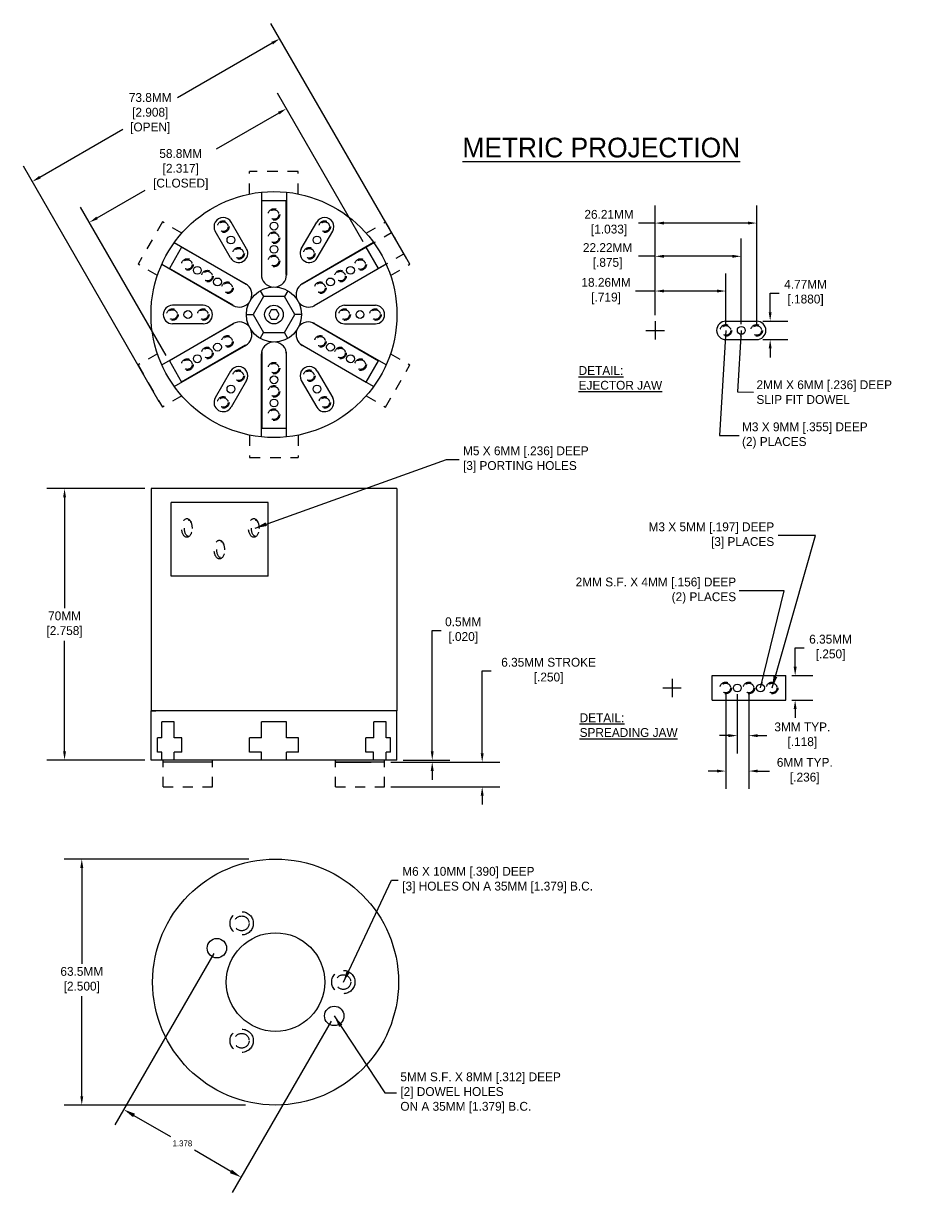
# Model space of a CAD drawing. Extents: x 9.1 to 18.3, y -5.7 to 6.1.
import ezdxf

# ---------------------------------------------------------------- set-up
doc = ezdxf.new("R2010")
doc.units = 0
doc.header["$LTSCALE"] = 1.444444
doc.header["$MEASUREMENT"] = 0
doc.linetypes.add('DASHED', pattern=[0.75, 0.5, -0.25])
doc.linetypes.add('DASHED2', pattern=[0.375, 0.25, -0.125])
doc.layers.get('0').update_dxf_attribs({"linetype": 'CONTINUOUS'})
doc.layers.get('DEFPOINTS').update_dxf_attribs({"linetype": 'CONTINUOUS'})
doc.dimstyles.get("Standard").update_dxf_attribs({"dimtxt": 0.18, "dimasz": 0.18, "dimexe": 0.18, "dimexo": 0.0625, "dimgap": 0.09, "dimtad": 0, "dimtih": 1, "dimtoh": 1, "dimdec": 4, "dimzin": 0, "dimdsep": 46, "dimtxsty": 'Standard', "dimcen": 0.09, "dimadec": 0, "dimazin": 0, "dimtfac": 1, "dimtdec": 4, "dimtofl": 0, "dimtmove": 0, "dimatfit": 3, "dimfxl": 1, "dimtolj": 1, "dimtzin": 0, "dimarcsym": 0})
doc.dimstyles.new('STANDARD_WS', dxfattribs={"dimscale": 1.444444, "dimtxt": 0.18, "dimasz": 0.18, "dimexe": 0.18, "dimexo": 0.0625, "dimgap": 0.09, "dimtad": 0, "dimtih": 1, "dimtoh": 1, "dimdec": 4, "dimzin": 0, "dimdsep": 46, "dimtxsty": 'Standard', "dimcen": 0.09, "dimadec": 0, "dimazin": 0, "dimtfac": 1, "dimtdec": 4, "dimtofl": 0, "dimtmove": 0, "dimatfit": 3, "dimfxl": 1, "dimtolj": 1, "dimtzin": 0, "dimarcsym": 0})

# ---------------------------------------------------------------- blocks, each defined once
blk = doc.blocks.new('*D87')
at = {"color": 0, "linetype": 'ByBlock'}
for p, q in [((13.778, -1.276), (13.778, -0.44)), ((13.778, -0.44), (13.868, -0.44)), ((12.848, -1.366), (13.958, -1.366)), ((12.848, -1.616), (13.958, -1.616)), ((13.778, -1.706), (13.778, -1.796))]:
    blk.add_line(p, q, dxfattribs=at)
for points in [[(13.763, -1.276), (13.793, -1.276), (13.778, -1.366)], [(13.763, -1.706), (13.793, -1.706), (13.778, -1.616)]]:
    blk.add_solid(points, dxfattribs=at)
at = {"layer": 'DEFPOINTS', "color": 0, "linetype": 'ByBlock'}
for p in [(12.786, -1.366), (13.778, -1.366), (12.786, -1.616)]:
    blk.add_point(p, dxfattribs=at)
at = {"color": 0, "linetype": 'ByBlock', "insert": (14.453, -0.44), "char_height": 0.09, "attachment_point": 5}
blk.add_mtext('\\A1;6.35MM STROKE\\P[.250]', dxfattribs=at)
blk = doc.blocks.new('*D88')
at = {"color": 0, "linetype": 'ByBlock'}
for p, q in [((13.27, -1.256), (13.27, -0.028)), ((13.27, -0.028), (13.36, -0.028)), ((12.848, -1.366), (13.45, -1.366)), ((12.973, -1.346), (13.45, -1.346)), ((13.27, -1.456), (13.27, -1.546))]:
    blk.add_line(p, q, dxfattribs=at)
for points in [[(13.255, -1.256), (13.285, -1.256), (13.27, -1.346)], [(13.255, -1.456), (13.285, -1.456), (13.27, -1.366)]]:
    blk.add_solid(points, dxfattribs=at)
at = {"layer": 'DEFPOINTS', "color": 0, "linetype": 'ByBlock'}
for p in [(12.786, -1.366), (12.911, -1.346), (13.27, -1.346)]:
    blk.add_point(p, dxfattribs=at)
at = {"color": 0, "linetype": 'ByBlock', "insert": (13.585, -0.028), "char_height": 0.09, "attachment_point": 5}
blk.add_mtext('\\A1;0.5MM\\P[.020]', dxfattribs=at)
blk = doc.blocks.new('*D89')
at = {"color": 0, "linetype": 'ByBlock'}
for p, q in [((10.348, 1.414), (9.352, 1.414)), ((9.532, 1.324), (9.532, 0.197)), ((9.532, -1.256), (9.532, -0.133)), ((10.348, -1.346), (9.352, -1.346))]:
    blk.add_line(p, q, dxfattribs=at)
for points in [[(9.517, 1.324), (9.547, 1.324), (9.532, 1.414)], [(9.517, -1.256), (9.547, -1.256), (9.532, -1.346)]]:
    blk.add_solid(points, dxfattribs=at)
at = {"layer": 'DEFPOINTS', "color": 0, "linetype": 'ByBlock'}
for p in [(9.532, 1.414), (10.411, 1.414), (10.411, -1.346)]:
    blk.add_point(p, dxfattribs=at)
at = {"color": 0, "linetype": 'ByBlock', "insert": (9.532, 0.032), "char_height": 0.09, "attachment_point": 5}
blk.add_mtext('\\A1;70MM\\P[2.758]', dxfattribs=at)
blk = doc.blocks.new('*D90')
at = {"color": 0, "linetype": 'ByBlock'}
for p, q in [((11.407, -2.542), (9.527, -2.542)), ((9.707, -2.632), (9.707, -3.607)), ((9.707, -4.952), (9.707, -3.937)), ((11.37, -5.042), (9.527, -5.042))]:
    blk.add_line(p, q, dxfattribs=at)
for points in [[(9.692, -2.632), (9.722, -2.632), (9.707, -2.542)], [(9.692, -4.952), (9.722, -4.952), (9.707, -5.042)]]:
    blk.add_solid(points, dxfattribs=at)
at = {"layer": 'DEFPOINTS', "color": 0, "linetype": 'ByBlock'}
for p in [(9.707, -2.542), (11.469, -2.542), (11.433, -5.042)]:
    blk.add_point(p, dxfattribs=at)
at = {"color": 0, "linetype": 'ByBlock', "insert": (9.707, -3.772), "char_height": 0.09, "attachment_point": 5}
blk.add_mtext('\\A1;63.5MM\\P[2.500]', dxfattribs=at)
blk = doc.blocks.new('*D91')
at = {"color": 0, "linetype": 'ByBlock'}
for p, q in [((13.012, 4.462), (11.63, 6.856)), ((11.642, 6.655), (10.68, 6.099)), ((9.281, 5.292), (10.125, 5.779)), ((10.495, 3.009), (9.113, 5.403))]:
    blk.add_line(p, q, dxfattribs=at)
for points in [[(11.635, 6.668), (11.65, 6.642), (11.72, 6.7)], [(9.274, 5.305), (9.289, 5.279), (9.203, 5.247)]]:
    blk.add_solid(points, dxfattribs=at)
at = {"layer": 'DEFPOINTS', "color": 0, "linetype": 'ByBlock'}
for p in [(11.72, 6.7), (13.043, 4.408), (10.526, 2.955)]:
    blk.add_point(p, dxfattribs=at)
at = {"color": 0, "linetype": 'ByBlock', "insert": (10.403, 5.939), "char_height": 0.09, "attachment_point": 5}
blk.add_mtext('\\A1;73.8MM\\P[2.908]\\P[OPEN]', dxfattribs=at)
blk = doc.blocks.new('*D92')
at = {"color": 0, "linetype": 'ByBlock'}
for p, q in [((16.751, 3.891), (16.751, 4.315)), ((17.47, 3.797), (17.47, 4.315)), ((16.751, 4.135), (16.552, 4.135)), ((17.38, 4.135), (16.841, 4.135))]:
    blk.add_line(p, q, dxfattribs=at)
for points in [[(16.841, 4.15), (16.841, 4.12), (16.751, 4.135)], [(17.38, 4.15), (17.38, 4.12), (17.47, 4.135)]]:
    blk.add_solid(points, dxfattribs=at)
at = {"layer": 'DEFPOINTS', "color": 0, "linetype": 'ByBlock'}
for p in [(17.47, 4.135), (16.751, 3.829), (17.47, 3.735)]:
    blk.add_point(p, dxfattribs=at)
at = {"color": 0, "linetype": 'ByBlock', "insert": (16.252, 4.135), "char_height": 0.09, "attachment_point": 5}
blk.add_mtext('\\A1;18.26MM\\P[.719]', dxfattribs=at)
blk = doc.blocks.new('*D93')
at = {"color": 0, "linetype": 'ByBlock'}
for p, q in [((16.751, 3.891), (16.751, 4.668)), ((17.626, 3.797), (17.626, 4.668)), ((16.751, 4.488), (16.582, 4.488)), ((17.536, 4.488), (16.841, 4.488))]:
    blk.add_line(p, q, dxfattribs=at)
for points in [[(16.841, 4.503), (16.841, 4.473), (16.751, 4.488)], [(17.536, 4.503), (17.536, 4.473), (17.626, 4.488)]]:
    blk.add_solid(points, dxfattribs=at)
at = {"layer": 'DEFPOINTS', "color": 0, "linetype": 'ByBlock'}
for p in [(17.626, 4.488), (16.751, 3.829), (17.626, 3.735)]:
    blk.add_point(p, dxfattribs=at)
at = {"color": 0, "linetype": 'ByBlock', "insert": (16.267, 4.488), "char_height": 0.09, "attachment_point": 5}
blk.add_mtext('\\A1;22.22MM\\P[.875]', dxfattribs=at)
blk = doc.blocks.new('*D94')
at = {"color": 0, "linetype": 'ByBlock'}
for p, q in [((16.751, 3.891), (16.751, 5.006)), ((17.783, 3.797), (17.783, 5.006)), ((16.751, 4.826), (16.582, 4.826)), ((17.693, 4.826), (16.841, 4.826))]:
    blk.add_line(p, q, dxfattribs=at)
for points in [[(16.841, 4.841), (16.841, 4.811), (16.751, 4.826)], [(17.693, 4.841), (17.693, 4.811), (17.783, 4.826)]]:
    blk.add_solid(points, dxfattribs=at)
at = {"layer": 'DEFPOINTS', "color": 0, "linetype": 'ByBlock'}
for p in [(17.783, 4.826), (16.751, 3.829), (17.783, 3.735)]:
    blk.add_point(p, dxfattribs=at)
at = {"color": 0, "linetype": 'ByBlock', "insert": (16.282, 4.826), "char_height": 0.09, "attachment_point": 5}
blk.add_mtext('\\A1;26.21MM\\P[1.033]', dxfattribs=at)
blk = doc.blocks.new('*D95')
at = {"color": 0, "linetype": 'ByBlock'}
for p, q in [((17.92, 3.919), (17.92, 4.115)), ((17.92, 4.115), (18.01, 4.115)), ((17.845, 3.829), (18.1, 3.829)), ((17.845, 3.641), (18.1, 3.641)), ((17.92, 3.551), (17.92, 3.461))]:
    blk.add_line(p, q, dxfattribs=at)
for points in [[(17.905, 3.919), (17.935, 3.919), (17.92, 3.829)], [(17.905, 3.551), (17.935, 3.551), (17.92, 3.641)]]:
    blk.add_solid(points, dxfattribs=at)
at = {"layer": 'DEFPOINTS', "color": 0, "linetype": 'ByBlock'}
for p in [(17.783, 3.829), (17.783, 3.641), (17.92, 3.641)]:
    blk.add_point(p, dxfattribs=at)
at = {"color": 0, "linetype": 'ByBlock', "insert": (18.28, 4.115), "char_height": 0.09, "attachment_point": 5}
blk.add_mtext('\\A1;4.77MM\\P[.1880]', dxfattribs=at)
blk = doc.blocks.new('*D96')
at = {"color": 0, "linetype": 'ByBlock'}
for p, q in [((17.586, -0.675), (17.586, -1.277)), ((17.704, -0.675), (17.704, -1.277)), ((17.496, -1.097), (17.406, -1.097)), ((17.794, -1.097), (17.887, -1.097))]:
    blk.add_line(p, q, dxfattribs=at)
for points in [[(17.496, -1.082), (17.496, -1.112), (17.586, -1.097)], [(17.794, -1.082), (17.794, -1.112), (17.704, -1.097)]]:
    blk.add_solid(points, dxfattribs=at)
at = {"layer": 'DEFPOINTS', "color": 0, "linetype": 'ByBlock'}
for p in [(17.586, -0.612), (17.704, -0.612), (17.586, -1.097)]:
    blk.add_point(p, dxfattribs=at)
at = {"color": 0, "linetype": 'ByBlock', "insert": (18.247, -1.097), "char_height": 0.09, "attachment_point": 5}
blk.add_mtext('\\A1;3MM TYP.\\P[.118]', dxfattribs=at)
blk = doc.blocks.new('*D97')
at = {"color": 0, "linetype": 'ByBlock'}
for p, q in [((17.468, -0.675), (17.468, -1.637)), ((17.704, -0.675), (17.704, -1.637)), ((17.378, -1.457), (17.288, -1.457)), ((17.794, -1.457), (17.912, -1.457))]:
    blk.add_line(p, q, dxfattribs=at)
for points in [[(17.378, -1.442), (17.378, -1.472), (17.468, -1.457)], [(17.794, -1.442), (17.794, -1.472), (17.704, -1.457)]]:
    blk.add_solid(points, dxfattribs=at)
at = {"layer": 'DEFPOINTS', "color": 0, "linetype": 'ByBlock'}
for p in [(17.468, -0.612), (17.704, -0.612), (17.468, -1.457)]:
    blk.add_point(p, dxfattribs=at)
at = {"color": 0, "linetype": 'ByBlock', "insert": (18.272, -1.457), "char_height": 0.09, "attachment_point": 5}
blk.add_mtext('\\A1;6MM TYP.\\P[.236]', dxfattribs=at)
blk = doc.blocks.new('*D98')
at = {"color": 0, "linetype": 'ByBlock'}
for p, q in [((18.174, -0.397), (18.174, -0.205)), ((18.174, -0.205), (18.264, -0.205)), ((18.141, -0.487), (18.354, -0.487)), ((18.141, -0.737), (18.354, -0.737)), ((18.174, -0.827), (18.174, -0.917))]:
    blk.add_line(p, q, dxfattribs=at)
for points in [[(18.159, -0.397), (18.189, -0.397), (18.174, -0.487)], [(18.159, -0.827), (18.189, -0.827), (18.174, -0.737)]]:
    blk.add_solid(points, dxfattribs=at)
at = {"layer": 'DEFPOINTS', "color": 0, "linetype": 'ByBlock'}
for p in [(18.079, -0.487), (18.079, -0.737), (18.174, -0.737)]:
    blk.add_point(p, dxfattribs=at)
at = {"color": 0, "linetype": 'ByBlock', "insert": (18.534, -0.205), "char_height": 0.09, "attachment_point": 5}
blk.add_mtext('\\A1;6.35MM\\P[.250]', dxfattribs=at)
blk = doc.blocks.new('*D99')
at = {"color": 0, "linetype": 'ByBlock'}
for p, q in [((12.568, 4.636), (11.697, 6.145)), ((11.709, 5.944), (11.073, 5.577)), ((9.863, 4.878), (10.353, 5.161)), ((10.566, 3.48), (9.695, 4.989))]:
    blk.add_line(p, q, dxfattribs=at)
for points in [[(11.702, 5.957), (11.717, 5.931), (11.787, 5.989)], [(9.855, 4.891), (9.87, 4.865), (9.785, 4.833)]]:
    blk.add_solid(points, dxfattribs=at)
at = {"layer": 'DEFPOINTS', "color": 0, "linetype": 'ByBlock'}
for p in [(11.787, 5.989), (12.6, 4.582), (10.597, 3.426)]:
    blk.add_point(p, dxfattribs=at)
at = {"color": 0, "linetype": 'ByBlock', "insert": (10.713, 5.369), "char_height": 0.09, "attachment_point": 5}
blk.add_mtext('\\A1;58.8MM\\P[2.317]\\P[CLOSED]', dxfattribs=at)
blk = doc.blocks.new('A$C320B75B7')
at = {"insert": (0, 0.24), "char_height": 0.2, "width": 3.3874, "attachment_point": 1}
blk.add_mtext('\\LMETRIC PROJECTION', dxfattribs=at)
blk = doc.blocks.new('*D101')
at = {"color": 0, "linetype": 'ByBlock'}
for p, q in [((11.049, -3.311), (10.044, -5.053)), ((12.243, -4), (11.237, -5.742)), ((10.238, -4.957), (10.609, -5.172)), ((11.223, -5.526), (10.852, -5.312))]:
    blk.add_line(p, q, dxfattribs=at)
for points in [[(10.248, -4.94), (10.228, -4.975), (10.134, -4.897)], [(11.233, -5.509), (11.213, -5.544), (11.327, -5.586)]]:
    blk.add_solid(points, dxfattribs=at)
at = {"layer": 'DEFPOINTS', "color": 0, "linetype": 'ByBlock'}
for p in [(11.081, -3.257), (12.274, -3.946), (11.327, -5.586)]:
    blk.add_point(p, dxfattribs=at)
at = {"color": 0, "linetype": 'ByBlock', "insert": (10.73, -5.242), "char_height": 0.06, "attachment_point": 5}
blk.add_mtext('\\A1;1.378', dxfattribs=at)

msp = doc.modelspace()

# ---------------------------------------------------------------- linework, layer by layer
at = {"linetype": 'DASHED', "ltscale": 0.15}
for p, q in [((11.4135, 4.4085), (11.4135, 4.6362)), ((11.9085, 4.6362), (11.4135, 4.6362)), ((11.9085, 4.4085), (11.9085, 4.6362)), ((10.5264, 4.124), (10.2789, 3.6954)), ((10.7236, 4.0102), (10.5264, 4.124)), ((12.5983, 4.0102), (12.7956, 4.124)), ((13.0431, 3.6954), (12.7956, 4.124)), ((12.5996, 3.8695), (12.8568, 4.018)), ((10.4761, 3.5815), (10.2789, 3.6954)), ((12.7246, 3.6529), (12.9818, 3.8014)), ((12.8458, 3.5815), (13.0431, 3.6954)), ((10.4761, 2.7849), (10.2789, 2.671)), ((12.8458, 2.7849), (13.0431, 2.671)), ((10.2789, 2.671), (10.5264, 2.2424)), ((12.7956, 2.2424), (13.0431, 2.671)), ((10.7236, 2.3562), (10.5264, 2.2424)), ((12.5983, 2.3562), (12.7956, 2.2424)), ((11.4135, 1.9579), (11.4135, 1.7302)), ((11.9085, 1.9579), (11.9085, 1.7302)), ((11.4135, 1.7302), (11.9085, 1.7302))]:
    msp.add_line(p, q, dxfattribs=at)
at = {"ltscale": 0.1}
for p, q in [((11.5336, 4.4267), (11.5336, 3.5827)), ((11.7883, 4.4267), (11.7883, 3.5827)), ((10.6477, 3.9152), (11.3787, 3.4932)), ((12.6742, 3.9152), (11.9433, 3.4932)), ((10.5204, 3.6947), (11.2513, 3.2727)), ((12.8015, 3.6947), (12.0706, 3.2727)), ((10.5204, 2.6717), (11.2513, 3.0937)), ((12.8015, 2.6717), (12.0706, 3.0937)), ((10.6477, 2.4512), (11.3787, 2.8732)), ((12.6742, 2.4512), (11.9433, 2.8732)), ((11.5336, 1.9397), (11.5336, 2.7837)), ((11.7883, 1.9397), (11.7883, 2.7837)), ((10.411, -1.3459), (10.411, -0.8459)), ((12.911, -0.8459), (10.411, -0.8459)), ((12.911, -1.3459), (12.911, -0.8459)), ((10.6469, -0.9559), (10.521, -0.9559)), ((10.521, -1.1209), (10.521, -0.9559)), ((10.6469, -1.1209), (10.6469, -0.9559)), ((11.7868, -0.9559), (11.5351, -0.9559)), ((11.5351, -1.1209), (11.5351, -0.9559)), ((11.7868, -1.1209), (11.7868, -0.9559)), ((12.6751, -1.1209), (12.6751, -0.9559)), ((12.8009, -0.9559), (12.6751, -0.9559)), ((12.8009, -1.1209), (12.8009, -0.9559)), ((10.4753, -1.2659), (10.4753, -1.1209)), ((10.521, -1.1209), (10.4753, -1.1209)), ((10.7253, -1.1209), (10.6469, -1.1209)), ((10.7253, -1.2659), (10.7253, -1.1209)), ((11.5351, -1.1209), (11.411, -1.1209)), ((11.411, -1.2659), (11.411, -1.1209)), ((11.911, -1.1209), (11.7868, -1.1209)), ((11.911, -1.2659), (11.911, -1.1209)), ((12.5966, -1.2659), (12.5966, -1.1209)), ((12.6751, -1.1209), (12.5966, -1.1209)), ((12.8466, -1.1209), (12.8009, -1.1209)), ((12.8466, -1.2659), (12.8466, -1.1209)), ((10.5204, -1.2659), (10.4753, -1.2659)), ((10.5204, -1.3459), (10.5204, -1.2659)), ((10.7253, -1.2659), (10.6477, -1.2659)), ((10.6477, -1.3459), (10.6477, -1.2659)), ((11.5336, -1.2659), (11.411, -1.2659)), ((11.5336, -1.3459), (11.5336, -1.2659)), ((11.911, -1.2659), (11.7883, -1.2659)), ((11.7883, -1.3459), (11.7883, -1.2659)), ((12.6742, -1.2659), (12.5966, -1.2659)), ((12.6742, -1.3459), (12.6742, -1.2659)), ((12.8015, -1.3459), (12.8015, -1.2659)), ((12.8466, -1.2659), (12.8015, -1.2659)), ((12.911, -1.3459), (10.411, -1.3459)), ((11.036, -1.3659), (10.536, -1.3659)), ((12.786, -1.3659), (12.286, -1.3659)), ((12.288, -1.3659), (12.6493, -1.3659)), ((12.911, -1.3459), (12.8015, -1.3459))]:
    msp.add_line(p, q, dxfattribs=at)
for p, q in [((11.786, 4.3392), (11.536, 4.3392)), ((11.536, 3.5892), (11.536, 4.3392)), ((11.786, 3.5892), (11.786, 4.3392)), ((11.3829, 3.8523), (11.2264, 4.1234)), ((11.939, 3.8523), (12.0955, 4.1234)), ((11.2205, 3.7586), (11.064, 4.0296)), ((12.1014, 3.7586), (12.2579, 4.0296)), ((10.7223, 3.8695), (10.5973, 3.6529)), ((11.3719, 3.4945), (10.7223, 3.8695)), ((11.9501, 3.4945), (12.5996, 3.8695)), ((12.7246, 3.6529), (12.5996, 3.8695)), ((11.2469, 3.2779), (10.5973, 3.6529)), ((12.0751, 3.2779), (12.7246, 3.6529)), ((10.9425, 3.277), (10.6295, 3.277)), ((12.3795, 3.277), (12.6925, 3.277)), ((12.0533, 3.101), (12.7246, 2.7135)), ((15.5369, 3.1157), (15.5369, 2.9282)), ((16.2554, 3.1157), (16.5684, 3.1157)), ((11.2469, 3.0885), (10.5973, 2.7135)), ((10.9425, 3.0895), (10.6295, 3.0895)), ((12.3795, 3.0895), (12.6925, 3.0895)), ((15.4432, 3.0219), (15.6307, 3.0219)), ((11.3719, 2.8719), (10.7223, 2.4969)), ((11.9283, 2.8845), (12.5996, 2.4969)), ((16.2554, 2.9282), (16.5684, 2.9282)), ((11.536, 2.8023), (11.536, 2.0272)), ((11.786, 2.8023), (11.786, 2.0272)), ((10.5973, 2.7135), (10.7223, 2.4969)), ((12.5996, 2.4969), (12.7246, 2.7135)), ((11.2205, 2.6078), (11.064, 2.3368)), ((11.3829, 2.5141), (11.2264, 2.243)), ((11.939, 2.5141), (12.0955, 2.243)), ((12.1014, 2.6078), (12.2579, 2.3368)), ((11.536, 2.0272), (11.786, 2.0272)), ((15.7087, -0.5186), (15.7087, -0.7061)), ((16.1147, -0.7374), (16.1147, -0.4874)), ((16.1147, -0.4874), (16.8647, -0.4874)), ((16.8647, -0.7374), (16.8647, -0.4874)), ((15.615, -0.6124), (15.8025, -0.6124)), ((16.1147, -0.7374), (16.8647, -0.7374))]:
    msp.add_line(p, q)
at = {"ltscale": 0.03125}
for p, q in [((11.521, 3.4257), (11.5553, 3.3662)), ((11.801, 3.4257), (11.7666, 3.3662)), ((11.381, 3.1832), (11.4497, 3.1832)), ((11.941, 3.1832), (11.8723, 3.1832)), ((11.521, 2.9407), (11.5553, 3.0002)), ((11.801, 2.9407), (11.7666, 3.0002)), ((10.411, 1.4141), (10.411, -0.8459)), ((12.911, 1.4141), (10.411, 1.4141)), ((12.911, 1.4141), (12.911, -0.8459)), ((11.6018, 1.2741), (10.6147, 1.2741)), ((10.6147, 0.5241), (10.6147, 1.2741)), ((11.6018, 0.5241), (10.6147, 0.5241)), ((10.411, -0.8459), (10.461, -0.8459)), ((12.911, -0.8459), (10.411, -0.8459)), ((12.911, -0.8459), (10.461, -0.8459)), ((12.911, -0.8459), (12.861, -0.8459)), ((10.536, -1.3659), (10.536, -1.3459)), ((11.036, -1.3659), (11.036, -1.3459)), ((12.286, -1.3659), (12.286, -1.3459)), ((12.786, -1.3659), (12.786, -1.3459))]:
    msp.add_line(p, q, dxfattribs=at)
at = {"color": 7}
for p, q in [((10.6147, 0.5241), (10.6147, 1.2741)), ((11.6018, 0.5241), (11.6018, 1.2741))]:
    msp.add_line(p, q, dxfattribs=at)
at = {"linetype": 'DASHED', "ltscale": 0.125}
for p, q in [((10.536, -1.6159), (10.536, -1.3459)), ((11.036, -1.6159), (11.036, -1.3459)), ((12.286, -1.6159), (12.286, -1.3459)), ((12.786, -1.6159), (12.786, -1.3459)), ((10.536, -1.6159), (11.036, -1.6159)), ((12.288, -1.6159), (12.786, -1.6159))]:
    msp.add_line(p, q, dxfattribs=at)
at = {"ltscale": 0.0125}
msp.add_line((12.288, -1.3659), (12.286, -1.3659), dxfattribs=at)
msp.add_line((12.288, -1.3659), (12.286, -1.3659), dxfattribs=at)
for points in [[(11.5553, 3.3662), (11.4497, 3.1832), (11.5553, 3.0002), (11.7666, 3.0002), (11.8723, 3.1832), (11.7666, 3.3662)], [(11.6341, 3.2297), (11.6073, 3.1832), (11.6341, 3.1367), (11.6878, 3.1367), (11.7147, 3.1832), (11.6878, 3.2297)]]:
    msp.add_lwpolyline(points, close=True)
at = {"ltscale": 0.1}
for centre, radius in [((11.661, 3.1832), 1.25), ((11.661, 3.1832), 0.28), ((11.6773, -3.6018), 1.25), ((11.6773, -3.6018), 0.501)]:
    msp.add_circle(centre, radius, dxfattribs=at)
at = {"linetype": 'DASHED', "ltscale": 0.125}
for centre, radius in [((11.661, 4.2002), 0.059), ((11.661, 4.2002), 0.0492), ((11.1452, 4.0765), 0.059), ((11.1452, 4.0765), 0.0492), ((12.1767, 4.0765), 0.059), ((12.1767, 4.0765), 0.0492), ((11.661, 3.9642), 0.059), ((11.661, 3.9642), 0.0492), ((11.3017, 3.8054), 0.059), ((11.3017, 3.8054), 0.0492), ((12.0202, 3.8054), 0.059), ((12.0202, 3.8054), 0.0492), ((10.7802, 3.6917), 0.059), ((10.7802, 3.6917), 0.0492), ((11.661, 3.7282), 0.059), ((11.661, 3.7282), 0.0492), ((12.5417, 3.6917), 0.059), ((12.5417, 3.6917), 0.0492), ((10.9846, 3.5737), 0.059), ((10.9846, 3.5737), 0.0492), ((12.3373, 3.5737), 0.059), ((12.3373, 3.5737), 0.0492), ((11.189, 3.4557), 0.059), ((11.189, 3.4557), 0.0492), ((12.133, 3.4557), 0.059), ((12.133, 3.4557), 0.0492), ((10.6295, 3.1832), 0.059), ((10.6295, 3.1832), 0.0492), ((10.9425, 3.1832), 0.059), ((10.9425, 3.1832), 0.0492), ((12.3795, 3.1832), 0.059), ((12.3795, 3.1832), 0.0492), ((12.6925, 3.1832), 0.059), ((12.6925, 3.1832), 0.0492), ((16.2554, 3.0219), 0.059), ((16.2554, 3.0219), 0.0492), ((16.5684, 3.0219), 0.059), ((16.5684, 3.0219), 0.0492), ((11.189, 2.9107), 0.059), ((11.189, 2.9107), 0.0492), ((12.133, 2.9107), 0.059), ((12.133, 2.9107), 0.0492), ((10.7802, 2.6747), 0.059), ((10.9846, 2.7927), 0.059), ((10.9846, 2.7927), 0.0492), ((12.3373, 2.7927), 0.059), ((12.3373, 2.7927), 0.0492), ((12.5417, 2.6747), 0.059), ((10.7802, 2.6747), 0.0492), ((11.3017, 2.561), 0.059), ((11.661, 2.6382), 0.059), ((11.661, 2.6382), 0.0492), ((12.0202, 2.561), 0.059), ((12.5417, 2.6747), 0.0492), ((11.3017, 2.561), 0.0492), ((12.0202, 2.561), 0.0492), ((11.661, 2.4022), 0.059), ((11.661, 2.4022), 0.0492), ((11.1452, 2.2899), 0.059), ((11.1452, 2.2899), 0.0492), ((12.1767, 2.2899), 0.059), ((12.1767, 2.2899), 0.0492), ((11.661, 2.1662), 0.059), ((11.661, 2.1662), 0.0492), ((16.2537, -0.6124), 0.059), ((16.2537, -0.6124), 0.0492), ((16.4897, -0.6124), 0.059), ((16.4897, -0.6124), 0.0492), ((16.7257, -0.6124), 0.059), ((16.7257, -0.6124), 0.0492)]:
    msp.add_circle(centre, radius, dxfattribs=at)
for centre in [(11.661, 4.0822), (11.2235, 3.941), (12.0985, 3.941), (11.661, 3.8462), (10.8824, 3.6327), (12.4395, 3.6327), (11.0868, 3.5147), (12.2351, 3.5147), (10.786, 3.1832), (12.536, 3.1832), (16.4119, 3.0219), (11.0868, 2.8517), (12.2351, 2.8517), (10.8824, 2.7337), (12.4395, 2.7337), (11.661, 2.5202), (11.2235, 2.4254), (12.0985, 2.4254), (11.661, 2.2842), (16.3717, -0.6124), (16.6077, -0.6124)]:
    msp.add_circle(centre, 0.0398)
at = {"ltscale": 0.125}
msp.add_circle((11.661, 3.1832), 0.095, dxfattribs=at)
at = {"linetype": 'DASHED', "ltscale": 0.25}
for centre, radius in [((11.3328, -3.0051), 0.1184), ((11.3328, -3.0051), 0.075), ((12.3663, -3.6018), 0.1184), ((12.3663, -3.6018), 0.075), ((11.3328, -4.1985), 0.1184), ((11.3328, -4.1985), 0.075)]:
    msp.add_circle(centre, radius, dxfattribs=at)
at = {"ltscale": 0.03125}
for centre in [(11.0806, -3.2573), (12.274, -3.9463)]:
    msp.add_circle(centre, 0.0988, dxfattribs=at)
for centre, start, end in [((11.1452, 4.0765), 30, 210), ((12.1767, 4.0765), 330, 150), ((11.3017, 3.8054), 210, 30), ((12.0202, 3.8054), 150, 330), ((10.6295, 3.1832), 90, 270), ((10.9425, 3.1832), 270, 90), ((12.3795, 3.1832), 90, 270), ((12.6925, 3.1832), 270, 90), ((16.2554, 3.0219), 90, 270), ((16.5684, 3.0219), 270, 90), ((11.3017, 2.561), 330, 150), ((12.0202, 2.561), 30, 210), ((11.1452, 2.2899), 150, 330), ((12.1767, 2.2899), 210, 30)]:
    msp.add_arc(centre, 0.0938, start, end)
at = {"ltscale": 0.1}
for centre, start, end in [((11.661, 3.5892), 180, 262.70618), ((11.661, 3.5892), 277.29382, 0), ((11.3094, 3.3862), 337.29382, 60), ((12.0126, 3.3862), 120, 202.70618), ((11.3094, 3.3862), 240, 322.70618), ((12.0126, 3.3862), 217.29382, 300), ((11.3094, 2.9802), 37.29382, 120), ((12.0126, 2.9802), 60, 142.70618), ((11.3094, 2.9802), 300, 22.70618), ((12.0126, 2.9802), 157.29382, 240), ((11.661, 2.7772), 97.29382, 180), ((11.661, 2.7772), 0, 82.70618)]:
    msp.add_arc(centre, 0.1275, start, end, dxfattribs=at)
at = {"color": 7, "linetype": 'DASHED', "ltscale": 0.075}
for centre in [(10.7759, 1.0141), (11.4565, 1.0141), (11.1065, 0.7941)]:
    msp.add_ellipse(centre, major_axis=(0, -0.095), ratio=0.5685332, dxfattribs=at)
at = {"color": 7, "linetype": 'DASHED2', "ltscale": 0.075}
for centre in [(10.7892, 1.0122), (11.4701, 1.0122), (11.1187, 0.7951)]:
    msp.add_ellipse(centre, major_axis=(0, -0.083), ratio=0.4672084, dxfattribs=at)
at = {"layer": 'DEFPOINTS', "color": 0, "linetype": 'ByBlock', "ltscale": 0.03125}
for p in [(10.411, 1.4141), (12.911, 1.4141)]:
    msp.add_point(p, dxfattribs=at)

# ---------------------------------------------------------------- block references
at = {"color": 7}
msp.add_blockref('A$C320B75B7', (13.5775, 4.7405), dxfattribs=at)

# ---------------------------------------------------------------- texts
at = {"char_height": 0.09, "attachment_point": 1}
for s, insert, width in [('\\LDETAIL:\\PEJECTOR JAW', (14.7583, 2.6593), 1.5107), ('\\LDETAIL:\\PSPREADING JAW', (14.7685, -0.8702), 2.4843)]:
    msp.add_mtext(s, dxfattribs=dict(at, insert=insert, width=width))
at = {"char_height": 0.09}
for s, insert, attachment_point in [('2MM X 6MM [.236] DEEP\\PSLIP FIT DOWEL', (16.5665, 2.3942), 4), ('M3 X 9MM [.355] DEEP\\P(2) PLACES', (16.4195, 1.9534), 4), ('2MM S.F. X 4MM [.156] DEEP\\P(2) PLACES', (16.3598, 0.3763), 6)]:
    msp.add_mtext(s, dxfattribs=dict(at, insert=insert, attachment_point=attachment_point))
at = {"color": 7, "char_height": 0.09}
for s, insert, attachment_point in [('M5 X 6MM [.236] DEEP\\P[3] PORTING HOLES', (13.5828, 1.7096), 4), ('M3 X 5MM [.197] DEEP\\P[3] PLACES', (16.7469, 0.9371), 6), ('\\A1;M6 X 10MM [.390] DEEP\\P[3] HOLES ON A 35MM [1.379] B.C.', (12.9651, -2.565), 4), ('\\A1;5MM S.F. X 8MM [.312] DEEP\\P[2] DOWEL HOLES\\PON A 35MM [1.379] B.C.', (12.9459, -4.7286), 4)]:
    msp.add_mtext(s, dxfattribs=dict(at, insert=insert, attachment_point=attachment_point))

# ---------------------------------------------------------------- dimensions: what is measured, and where the dimension line sits
at = {"ltscale": 0.03125}
for base, p1, p2, angle, text, picture, middle, set_off in [((11.7201, 5.9869), (10.5264, 2.2424), (13.0431, 3.6954), 30, '73.8MM\\P[2.908]\\P[OPEN]', '*D91', (10.4028, 5.2263), (0, -0.7129)), ((11.7872, 5.2765), (10.5973, 2.7135), (12.5996, 3.8695), 30, '58.8MM\\P[2.317]\\P[CLOSED]', '*D99', (10.7125, 4.656), (0, -0.7129)), ((9.7067, -2.3518), (11.4326, -4.8518), (11.4693, -2.3518), 270, '63.5MM\\P[2.500]', '*D90', (9.7067, -3.5814), (0, 0.1901))]:
    dim = msp.add_linear_dim(base=base, p1=p1, p2=p2, angle=angle, text=text, dimstyle='Standard', override={"dimtxt": 0.09, "dimasz": 0.09, "dimgap": 0.045, "dimdec": 3, "dimzin": 4, "dimtdec": 3, "dimtzin": 4}, dxfattribs=at)
    dim.commit()
    dim.dimension.update_dxf_attribs({"geometry": picture, "text_midpoint": middle, "dimtype": 160, "insert": set_off})
for base, p1, p2, text, picture, middle, set_off in [((16.5684, 4.1131), (15.5369, 3.1157), (16.5684, 3.0219), '26.21MM\\P[1.033]', '*D94', (15.0673, 4.1131), (-1.2143, -0.7129)), ((16.4119, 3.7751), (15.5369, 3.1157), (16.4119, 3.0219), '22.22MM\\P[.875]', '*D93', (15.0526, 3.7751), (-1.2143, -0.7129)), ((16.2554, 3.4226), (15.5369, 3.1157), (16.2554, 3.0219), '18.26MM\\P[.719]', '*D92', (15.0379, 3.4226), (-1.2143, -0.7129)), ((16.2537, -1.4566), (16.4897, -0.6124), (16.2537, -0.6124), '6MM TYP.\\P[.236]', '*D97', (17.0582, -1.4566), (-1.2143, 0)), ((16.3717, -1.0967), (16.4897, -0.6124), (16.3717, -0.6124), '3MM TYP.\\P[.118]', '*D96', (17.0325, -1.0967), (-1.2143, 0))]:
    dim = msp.add_linear_dim(base=base, p1=p1, p2=p2, text=text, dimstyle='Standard', override={"dimtxt": 0.09, "dimasz": 0.09, "dimgap": 0.045, "dimdec": 3, "dimzin": 4, "dimtdec": 3, "dimtzin": 4})
    dim.commit()
    dim.dimension.update_dxf_attribs({"geometry": picture, "text_midpoint": middle, "dimtype": 160, "insert": set_off})
for base, p1, p2, text, picture, middle, set_off in [((16.7059, 2.9282), (16.5684, 3.1157), (16.5684, 2.9282), '4.77MM\\P[.1880]', '*D95', (17.0659, 3.4022), (-1.2143, -0.7129)), ((16.9599, -0.7374), (16.8647, -0.4874), (16.8647, -0.7374), '6.35MM\\P[.250]', '*D98', (17.3199, -0.205), (-1.2143, 0))]:
    dim = msp.add_linear_dim(base=base, p1=p1, p2=p2, angle=90, text=text, dimstyle='Standard', override={"dimtxt": 0.09, "dimasz": 0.09, "dimgap": 0.045, "dimdec": 3, "dimzin": 4, "dimtdec": 3, "dimtzin": 4})
    dim.commit()
    dim.dimension.update_dxf_attribs({"geometry": picture, "text_midpoint": middle, "dimtype": 160, "insert": set_off})
for base, p1, p2, text, picture, middle in [((9.5324, 1.4141), (10.411, -1.3459), (10.411, 1.4141), '70MM\\P[2.758]', '*D89', (9.5324, 0.032)), ((13.2705, -1.3459), (12.786, -1.3659), (12.911, -1.3459), '0.5MM\\P[.020]', '*D88', (13.5855, -0.0277)), ((13.7776, -1.3659), (12.786, -1.6159), (12.786, -1.3659), '6.35MM STROKE\\P[.250]', '*D87', (14.4526, -0.4401))]:
    dim = msp.add_linear_dim(base=base, p1=p1, p2=p2, angle=270, text=text, dimstyle='Standard', override={"dimtxt": 0.09, "dimasz": 0.09, "dimgap": 0.045, "dimdec": 3, "dimzin": 4, "dimtdec": 3, "dimtzin": 4}, dxfattribs=at)
    dim.commit()
    dim.dimension.update_dxf_attribs({"geometry": picture, "text_midpoint": middle, "dimtype": 160})
at = {"color": 7}
dim = msp.add_aligned_dim(p1=(11.0806, -3.2573), p2=(12.274, -3.9463), distance=-1.8936, dimstyle='STANDARD_WS', override={"dimscale": 1, "dimtxt": 0.06, "dimasz": 0.12, "dimgap": 0.04, "dimdec": 3}, dxfattribs=at)
dim.commit()
dim.dimension.update_dxf_attribs({"geometry": '*D101', "text_midpoint": (10.7305, -5.2417)})

# ---------------------------------------------------------------- leaders
at = {"annotation_type": 0, "has_hookline": 1}
for points, hookline_direction, text_width in [([(16.2554, 3.0219), (16.1912, 1.955), (16.3895, 1.9534)], 0, 1.65), ([(16.4119, 3.0219), (16.3733, 2.3961), (16.5365, 2.3942)], 0, 1.74), ([(16.6077, -0.6124), (16.8467, 0.3763), (16.3898, 0.3763)], 1, 2.04)]:
    msp.add_leader(points, dimstyle='Standard', override={"dimtxt": 0.06, "dimasz": 0.06, "dimgap": 0.03, "dimdec": 3, "dimzin": 4, "dimtdec": 3, "dimtzin": 4}, dxfattribs=dict(at, hookline_direction=hookline_direction, text_width=text_width))
at = {"color": 7, "annotation_type": 0, "has_hookline": 1}
for points, hookline_direction, text_width in [([(11.4701, 1.0122), (13.4167, 1.7096), (13.5428, 1.7096)], 0, 1.1), ([(16.7257, -0.6124), (17.1651, 0.9371), (16.7869, 0.9371)], 1, 1.08), ([(12.3663, -3.6018), (12.8572, -2.565), (12.9251, -2.565)], 0, 2.52), ([(12.274, -3.9463), (12.7895, -4.7286), (12.9059, -4.7286)], 0, 2.04)]:
    msp.add_leader(points, dimstyle='STANDARD_WS', override={"dimscale": 1, "dimtxt": 0.06, "dimasz": 0.12, "dimgap": 0.04, "dimdec": 3}, dxfattribs=dict(at, hookline_direction=hookline_direction, text_width=text_width))

doc.saveas('drawing.dxf')
